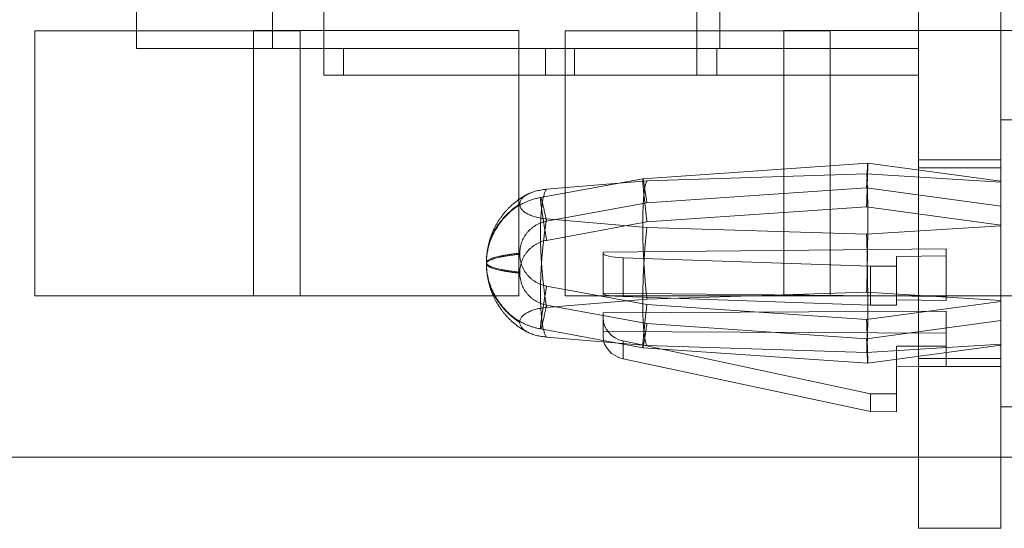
# Model space of a CAD drawing. Header units: inches. Extents: x 1 to 109, y 1 to 85.
# Tile 78 of 256: x 86.227 to 86.846, y 14.102 to 14.422. Entities that reach past the tile are written whole.
import ezdxf

# ---------------------------------------------------------------- set-up
doc = ezdxf.new("R2010")
doc.units = ezdxf.units.IN
doc.header["$MEASUREMENT"] = 0

msp = doc.modelspace()

# ---------------------------------------------------------------- linework, layer by layer
at = {"color": 7, "linetype": 'Continuous', "lineweight": 15, "ltscale": 5}
for p, q in [((86.79222, 18.89369), (86.79222, 14.10202)), ((86.84389, 18.89369), (86.84389, 14.10202)), ((86.30055, 14.90359), (86.30055, 14.40359)), ((86.38595, 14.90359), (86.38595, 14.40359)), ((86.41824, 14.88693), (86.41824, 14.40359)), ((86.65279, 14.88693), (86.65279, 14.38693)), ((86.79222, 14.38693), (86.79222, 14.88693)), ((86.66722, 14.42859), (86.66722, 14.40359)), ((86.79222, 14.42859), (86.79222, 14.40359)), ((86.23664, 14.41477), (86.23664, 14.24811)), ((86.40331, 14.41477), (86.23664, 14.41477)), ((86.37414, 14.41494), (86.54081, 14.41494)), ((86.37414, 14.24827), (86.37414, 14.41494)), ((86.40331, 14.24811), (86.40331, 14.41477)), ((86.54081, 14.41494), (86.54081, 14.24827)), ((86.56998, 14.41477), (86.56998, 14.24811)), ((86.73664, 14.41477), (86.56998, 14.41477)), ((86.70748, 14.41494), (86.87414, 14.41494)), ((86.70748, 14.24827), (86.70748, 14.41494)), ((86.73664, 14.24811), (86.73664, 14.41477)), ((86.30055, 14.40359), (86.41824, 14.40359)), ((86.38595, 14.40359), (86.30055, 14.40359)), ((86.38595, 14.40359), (86.57581, 14.40359)), ((86.41824, 14.38693), (86.41824, 14.40359)), ((86.41824, 14.40359), (86.43074, 14.40359)), ((86.43074, 14.40359), (86.43074, 14.38693)), ((86.43074, 14.40359), (86.66529, 14.40359)), ((86.55767, 14.40359), (86.55767, 14.38693)), ((86.79222, 14.40359), (86.55767, 14.40359)), ((86.57581, 14.40359), (86.55767, 14.40359)), ((86.57581, 14.40359), (86.57581, 14.38693)), ((86.66722, 14.40359), (86.66529, 14.40359)), ((86.66529, 14.40359), (86.66529, 14.38693)), ((86.66722, 14.40359), (86.79222, 14.40359)), ((86.79222, 14.40359), (86.79222, 14.38693)), ((86.41824, 14.38693), (86.65279, 14.38693)), ((86.41824, 14.38693), (86.43074, 14.38693)), ((86.43074, 14.38693), (86.66529, 14.38693)), ((86.55767, 14.38693), (86.79222, 14.38693)), ((86.57581, 14.38693), (86.55767, 14.38693)), ((86.57581, 14.38693), (86.79222, 14.38693)), ((86.66529, 14.38693), (86.65279, 14.38693)), ((86.87013, 14.35891), (86.84389, 14.35891)), ((86.87013, 14.35891), (86.84389, 14.35891)), ((86.84389, 14.35891), (86.84389, 14.17847)), ((86.84389, 14.17847), (86.84389, 14.35891)), ((86.76022, 14.33161), (86.61884, 14.32182)), ((86.84389, 14.3202), (86.76023, 14.33161)), ((86.84389, 14.33369), (86.79222, 14.33369)), ((86.79222, 14.33369), (86.79222, 14.20369)), ((86.84389, 14.20369), (86.84389, 14.33369)), ((86.75951, 14.32482), (86.62142, 14.32045)), ((86.84389, 14.31955), (86.75951, 14.32482)), ((86.84389, 14.32869), (86.79222, 14.32869)), ((86.79222, 14.32857), (86.79222, 14.20881)), ((86.84389, 14.20881), (86.84389, 14.32857)), ((86.61883, 14.32182), (86.55458, 14.31004)), ((86.62142, 14.32045), (86.55832, 14.31515)), ((86.84389, 14.31955), (86.84389, 14.29211)), ((86.62142, 14.30659), (86.75951, 14.31615)), ((86.84389, 14.30464), (86.75951, 14.31615)), ((86.54149, 14.30598), (86.54149, 14.30568)), ((86.55832, 14.29502), (86.62142, 14.30659)), ((86.62142, 14.29463), (86.75951, 14.30418)), ((86.75951, 14.30418), (86.84389, 14.29268)), ((86.84389, 14.2447), (86.84389, 14.30464)), ((86.55832, 14.29651), (86.62142, 14.29121)), ((86.55832, 14.28305), (86.62142, 14.29463)), ((86.62142, 14.29121), (86.75951, 14.28684)), ((86.84389, 14.29211), (86.75951, 14.28684)), ((86.84389, 14.29268), (86.84389, 14.23274)), ((86.54149, 14.27434), (86.54149, 14.275)), ((86.80944, 14.27775), (86.59389, 14.27557)), ((86.59389, 14.27557), (86.59389, 14.27492)), ((86.59389, 14.27557), (86.59389, 14.24984)), ((86.59389, 14.27492), (86.59389, 14.24948)), ((86.80944, 14.2733), (86.80944, 14.27775)), ((86.80944, 14.24767), (86.80944, 14.27775)), ((86.52047, 14.26902), (86.52047, 14.26836)), ((86.52047, 14.26884), (86.52047, 14.26854)), ((86.60646, 14.24774), (86.60646, 14.27209)), ((86.60646, 14.27209), (86.76187, 14.26673)), ((86.77827, 14.27299), (86.80944, 14.2733)), ((86.77827, 14.24555), (86.77827, 14.27299)), ((86.77827, 14.2669), (86.77827, 14.27299)), ((86.80944, 14.24523), (86.80944, 14.2733)), ((86.54149, 14.26304), (86.54149, 14.26238)), ((86.76187, 14.26673), (86.77827, 14.2669)), ((86.76187, 14.26673), (86.76187, 14.24238)), ((86.77827, 14.2669), (86.77827, 14.24222)), ((86.62142, 14.24275), (86.55832, 14.25433)), ((86.75951, 14.25054), (86.62142, 14.24616)), ((86.84389, 14.24527), (86.75951, 14.25054)), ((86.23664, 14.24811), (86.40331, 14.24811)), ((86.54081, 14.24827), (86.37414, 14.24827)), ((86.62142, 14.24616), (86.55832, 14.24086)), ((86.56998, 14.24811), (86.73664, 14.24811)), ((86.59389, 14.24948), (86.59389, 14.24984)), ((86.59389, 14.24984), (86.80944, 14.24767)), ((86.76187, 14.24238), (86.60646, 14.24774)), ((86.87414, 14.24827), (86.70748, 14.24827)), ((86.84389, 14.2447), (86.75951, 14.23319)), ((86.77827, 14.24555), (86.77827, 14.24222)), ((86.80944, 14.24523), (86.77827, 14.24555)), ((86.80944, 14.24767), (86.80944, 14.24523)), ((86.84389, 14.21782), (86.84389, 14.24527)), ((86.62142, 14.23079), (86.55832, 14.24236)), ((86.59389, 14.23744), (86.80944, 14.23843)), ((86.75951, 14.23319), (86.62142, 14.24275)), ((86.77827, 14.24222), (86.76187, 14.24238)), ((86.80944, 14.23843), (86.80944, 14.21662)), ((86.80944, 14.23843), (86.80944, 14.22466)), ((86.54149, 14.2314), (86.54149, 14.2317)), ((86.59389, 14.22565), (86.59389, 14.23744)), ((86.59389, 14.23425), (86.59389, 14.23744)), ((86.59389, 14.2226), (86.59389, 14.23425)), ((86.84389, 14.23274), (86.75951, 14.22123)), ((86.55458, 14.22734), (86.61883, 14.21556)), ((86.80944, 14.22466), (86.59389, 14.22565)), ((86.59389, 14.22565), (86.59389, 14.2226)), ((86.75951, 14.22123), (86.62142, 14.23079)), ((86.55832, 14.22223), (86.62142, 14.21693)), ((86.60646, 14.21978), (86.60646, 14.20863)), ((86.76187, 14.18653), (86.60646, 14.21978)), ((86.80944, 14.20377), (86.80944, 14.22466)), ((86.61883, 14.21556), (86.76023, 14.20577)), ((86.62142, 14.21693), (86.75951, 14.21255)), ((86.75951, 14.21255), (86.84389, 14.21782)), ((86.76023, 14.20577), (86.84389, 14.21718)), ((86.80944, 14.21662), (86.77827, 14.21648)), ((86.77827, 14.21648), (86.77827, 14.1866)), ((86.77827, 14.21648), (86.77827, 14.20391)), ((86.80944, 14.21662), (86.80944, 14.20377)), ((86.60646, 14.20863), (86.76187, 14.17538)), ((86.79222, 14.20869), (86.84389, 14.20869)), ((86.77827, 14.1753), (86.77827, 14.20391)), ((86.77827, 14.20391), (86.80944, 14.20377)), ((86.79222, 14.20369), (86.84389, 14.20369)), ((86.77827, 14.1866), (86.76187, 14.18653)), ((86.76187, 14.17538), (86.76187, 14.18653)), ((86.77827, 14.1753), (86.77827, 14.1866)), ((86.84389, 14.17847), (86.87013, 14.17847)), ((86.84389, 14.17847), (86.87013, 14.17847)), ((86.76187, 14.17538), (86.77827, 14.1753)), ((96.04011, 14.14677), (84.89164, 14.14677)), ((86.79222, 14.10202), (86.84389, 14.10202))]:
    msp.add_line(p, q, dxfattribs=at)
at = {"color": 7, "linetype": 'Continuous', "lineweight": 15, "ltscale": 25}
for centre, major_axis, ratio, start_param, end_param in [((86.61029, 14.27509), (0.0164, 0.00017), 0.185569, 3.139654, 4.474831), ((86.61029, 14.24932), (0.0164, -0.00017), 0.101549, 3.142628, 4.477805), ((86.61029, 14.23433), (0.0164, 0.00044), 0.910538, 3.116975, 4.452152), ((86.61029, 14.22253), (0.0164, -0.00032), 0.872094, 3.158419, 4.493596)]:
    msp.add_ellipse(centre, major_axis=major_axis, ratio=ratio, start_param=start_param, end_param=end_param, dxfattribs=at)
at = {"color": 7, "linetype": 'Continuous', "lineweight": 15, "ltscale": 5}
for points, knots in [([(86.75951, 14.31615), (86.75954, 14.31679), (86.75959, 14.31807), (86.75967, 14.31981), (86.75974, 14.32141), (86.7598, 14.32282), (86.75985, 14.3241), (86.7599, 14.32525), (86.75994, 14.32652), (86.75999, 14.32784), (86.76004, 14.32907), (86.7601, 14.33004), (86.76015, 14.33076), (86.7602, 14.33128), (86.76022, 14.33158), (86.76023, 14.33164), (86.76022, 14.33145), (86.76022, 14.33106), (86.76023, 14.33043), (86.76023, 14.32956), (86.76022, 14.32842), (86.76019, 14.32708), (86.76015, 14.32562), (86.76009, 14.32417), (86.76005, 14.32282), (86.76002, 14.32157), (86.75999, 14.32025), (86.75995, 14.31885), (86.75992, 14.31737), (86.75988, 14.31582), (86.75984, 14.3142), (86.75979, 14.31244), (86.75973, 14.31054), (86.75966, 14.30849), (86.75958, 14.30638), (86.75953, 14.30491), (86.75951, 14.30418)], [0, 0, 0, 0, 0.0281547, 0.0563095, 0.0823013, 0.1082931, 0.132094, 0.1558949, 0.1789479, 0.2170723, 0.2551963, 0.2900966, 0.3249972, 0.3578693, 0.39606, 0.4342507, 0.4692073, 0.5041635, 0.5370908, 0.5753694, 0.6136482, 0.6486856, 0.683723, 0.7167241, 0.7389188, 0.76123, 0.7835414, 0.806072, 0.8286026, 0.8513554, 0.8741083, 0.8969822, 0.9226719, 0.9483616, 0.9741809, 1, 1, 1, 1]), ([(86.75951, 14.32482), (86.75954, 14.32467), (86.75959, 14.32435), (86.75967, 14.32371), (86.75974, 14.32298), (86.7598, 14.32216), (86.75985, 14.32127), (86.7599, 14.3203), (86.75994, 14.31904), (86.75999, 14.31743), (86.76004, 14.31539), (86.7601, 14.31323), (86.76015, 14.31096), (86.7602, 14.3085), (86.76022, 14.30581), (86.76023, 14.30291), (86.76022, 14.29998), (86.76022, 14.297), (86.76023, 14.29389), (86.76023, 14.2906), (86.76022, 14.28714), (86.76019, 14.28376), (86.76015, 14.28041), (86.76009, 14.27751), (86.76005, 14.27497), (86.76002, 14.27281), (86.75999, 14.27064), (86.75995, 14.26847), (86.75992, 14.26629), (86.75988, 14.26412), (86.75984, 14.26197), (86.75979, 14.25973), (86.75973, 14.25744), (86.75966, 14.2551), (86.75958, 14.25279), (86.75953, 14.25129), (86.75951, 14.25054)], [0, 0, 0, 0, 0.028115, 0.055192, 0.08227, 0.10717, 0.13207, 0.155509, 0.178948, 0.216974, 0.253497, 0.290021, 0.323945, 0.357869, 0.395963, 0.432547, 0.469132, 0.503111, 0.537091, 0.575271, 0.611941, 0.64861, 0.682667, 0.716724, 0.738967, 0.76121, 0.783631, 0.806052, 0.828693, 0.851335, 0.874158, 0.896982, 0.922642, 0.948396, 0.97415, 1, 1, 1, 1]), ([(86.62142, 14.29463), (86.62133, 14.29542), (86.62114, 14.297), (86.62087, 14.29921), (86.62064, 14.30131), (86.62044, 14.30321), (86.62025, 14.305), (86.62008, 14.30664), (86.61989, 14.30853), (86.61966, 14.31061), (86.61943, 14.31273), (86.61926, 14.3146), (86.61911, 14.31619), (86.61898, 14.31764), (86.61888, 14.31892), (86.61881, 14.31999), (86.61877, 14.32081), (86.61876, 14.32137), (86.61878, 14.32173), (86.61883, 14.32187), (86.61891, 14.32175), (86.61902, 14.3214), (86.61915, 14.32085), (86.61928, 14.32019), (86.61941, 14.3195), (86.61953, 14.31881), (86.61966, 14.31803), (86.6198, 14.31717), (86.61994, 14.31621), (86.6201, 14.31517), (86.62028, 14.31404), (86.62047, 14.31279), (86.62069, 14.31141), (86.62092, 14.3099), (86.62117, 14.3083), (86.62134, 14.30716), (86.62142, 14.30659)], [0, 0, 0, 0, 0.028139, 0.056278, 0.082257, 0.108236, 0.132025, 0.155813, 0.178854, 0.216955, 0.255055, 0.289935, 0.324815, 0.357666, 0.395911, 0.434156, 0.469159, 0.504161, 0.537131, 0.575573, 0.614015, 0.649199, 0.684383, 0.717521, 0.739859, 0.762316, 0.784773, 0.807453, 0.830134, 0.853041, 0.875947, 0.898978, 0.924172, 0.949366, 0.974683, 1, 1, 1, 1]), ([(86.62142, 14.24616), (86.62133, 14.24698), (86.62114, 14.24857), (86.62088, 14.25103), (86.62065, 14.25343), (86.62044, 14.2558), (86.62025, 14.25809), (86.62008, 14.26036), (86.6199, 14.26306), (86.61967, 14.26621), (86.61944, 14.26979), (86.61926, 14.27323), (86.61911, 14.27658), (86.61898, 14.27995), (86.61888, 14.28336), (86.61881, 14.28678), (86.61877, 14.29), (86.61876, 14.29306), (86.61878, 14.29606), (86.61883, 14.29902), (86.61891, 14.30191), (86.61902, 14.30455), (86.61914, 14.30697), (86.61928, 14.30892), (86.61941, 14.31052), (86.61953, 14.31181), (86.61966, 14.31302), (86.6198, 14.31416), (86.61994, 14.31523), (86.6201, 14.31622), (86.62028, 14.31712), (86.62047, 14.31797), (86.62069, 14.31874), (86.62092, 14.31943), (86.62117, 14.32001), (86.62134, 14.3203), (86.62142, 14.32045)], [0, 0, 0, 0, 0.028099, 0.055162, 0.082226, 0.107113, 0.132001, 0.155428, 0.178854, 0.216857, 0.253358, 0.28986, 0.323763, 0.357666, 0.395815, 0.432449, 0.469083, 0.503107, 0.537131, 0.575475, 0.6123, 0.649124, 0.683323, 0.717521, 0.739908, 0.762296, 0.784864, 0.807433, 0.830226, 0.853019, 0.875999, 0.898978, 0.924143, 0.949399, 0.974654, 1, 1, 1, 1]), ([(86.84389, 14.30464), (86.84389, 14.30515), (86.84389, 14.30616), (86.84389, 14.3076), (86.84389, 14.30898), (86.84389, 14.31029), (86.84389, 14.31154), (86.84389, 14.31272), (86.84389, 14.31382), (86.84389, 14.31507), (86.84389, 14.31639), (86.84389, 14.31764), (86.84389, 14.31862), (86.84389, 14.31934), (86.84389, 14.31986), (86.84389, 14.32017), (86.84389, 14.32023), (86.84389, 14.32004), (86.84389, 14.31965), (86.84389, 14.31908), (86.84389, 14.3184), (86.84389, 14.31763), (86.84389, 14.31675), (86.84389, 14.31581), (86.84389, 14.31479), (86.84389, 14.31372), (86.84389, 14.31234), (86.84389, 14.31055), (86.84389, 14.30835), (86.84389, 14.30602), (86.84389, 14.30365), (86.84389, 14.30135), (86.84389, 14.29917), (86.84389, 14.29708), (86.84389, 14.29492), (86.84389, 14.29342), (86.84389, 14.29268)], [0, 0, 0, 0, 0.022048, 0.0442095, 0.066371, 0.0887471, 0.1111233, 0.1337175, 0.1563116, 0.1790248, 0.2171668, 0.2553088, 0.2902245, 0.3251402, 0.3580284, 0.3961704, 0.4343124, 0.4692281, 0.5041438, 0.5370319, 0.5651984, 0.5933648, 0.6193667, 0.6453686, 0.669179, 0.6929895, 0.7160523, 0.7541943, 0.7923363, 0.827252, 0.8621678, 0.8950559, 0.9212237, 0.9473916, 0.9736958, 1, 1, 1, 1]), ([(86.84389, 14.24527), (86.84389, 14.24591), (86.84389, 14.24719), (86.84389, 14.24917), (86.84389, 14.25118), (86.84389, 14.25323), (86.84389, 14.25532), (86.84389, 14.25745), (86.84389, 14.2596), (86.84389, 14.26227), (86.84389, 14.2654), (86.84389, 14.269), (86.84389, 14.27246), (86.84389, 14.27582), (86.84389, 14.2792), (86.84389, 14.28261), (86.84389, 14.28604), (86.84389, 14.28926), (86.84389, 14.29232), (86.84389, 14.29503), (86.84389, 14.29747), (86.84389, 14.29964), (86.84389, 14.30164), (86.84389, 14.30352), (86.84389, 14.30523), (86.84389, 14.30683), (86.84389, 14.30863), (86.84389, 14.31057), (86.84389, 14.31256), (86.84389, 14.31428), (86.84389, 14.31576), (86.84389, 14.31691), (86.84389, 14.31782), (86.84389, 14.31852), (86.84389, 14.31912), (86.84389, 14.31941), (86.84389, 14.31955)], [0, 0, 0, 0, 0.022095, 0.04419, 0.066459, 0.088727, 0.111212, 0.133697, 0.156361, 0.179025, 0.217068, 0.253608, 0.290149, 0.324089, 0.358028, 0.396072, 0.432612, 0.469152, 0.503092, 0.537032, 0.565159, 0.592247, 0.619335, 0.644245, 0.669155, 0.692604, 0.716052, 0.754096, 0.790636, 0.827176, 0.861116, 0.895056, 0.921192, 0.947428, 0.973663, 1, 1, 1, 1]), ([(86.54724, 14.31244), (86.54697, 14.31232), (86.54651, 14.31209), (86.54592, 14.3118), (86.54549, 14.31157), (86.54516, 14.31139), (86.54484, 14.31122), (86.54448, 14.31102), (86.54406, 14.31078), (86.54357, 14.31049), (86.54306, 14.31018), (86.54261, 14.3099), (86.54221, 14.30964), (86.54184, 14.30941), (86.54145, 14.30914), (86.541, 14.30883), (86.54044, 14.30844), (86.53985, 14.30801), (86.53919, 14.30751), (86.53849, 14.30696), (86.53775, 14.30635), (86.53707, 14.30577), (86.5365, 14.30526), (86.53597, 14.30478), (86.53543, 14.30427), (86.53489, 14.30374), (86.53435, 14.3032), (86.53379, 14.30262), (86.53324, 14.30202), (86.5327, 14.30143), (86.53225, 14.30091), (86.53186, 14.30045), (86.53149, 14.3), (86.53104, 14.29944), (86.53056, 14.29882), (86.53009, 14.2982), (86.52967, 14.29763), (86.52924, 14.29702), (86.52878, 14.29635), (86.52835, 14.29569), (86.52793, 14.29503), (86.52748, 14.29429), (86.52697, 14.29343), (86.52647, 14.29253), (86.526, 14.29164), (86.52553, 14.2907), (86.52503, 14.28966), (86.52456, 14.2886), (86.52414, 14.28759), (86.52376, 14.28664), (86.52341, 14.28569), (86.5231, 14.28479), (86.52284, 14.284), (86.52263, 14.28332), (86.52242, 14.28263), (86.5222, 14.28183), (86.52197, 14.28096), (86.52176, 14.28011), (86.52159, 14.27932), (86.52143, 14.27857), (86.52129, 14.27781), (86.52111, 14.2768), (86.52092, 14.27559), (86.52079, 14.27448), (86.52071, 14.27369), (86.52065, 14.27311), (86.52059, 14.27234), (86.52053, 14.27136), (86.52048, 14.27017), (86.52047, 14.26931), (86.52047, 14.26884)], [0, 0, 0, 0, 0.016618, 0.028952, 0.036973, 0.04356, 0.050316, 0.057437, 0.066497, 0.077698, 0.089146, 0.099803, 0.107643, 0.115603, 0.124224, 0.134233, 0.146004, 0.16285, 0.174953, 0.192052, 0.212317, 0.228528, 0.242114, 0.254948, 0.268381, 0.283189, 0.297186, 0.310872, 0.327773, 0.342843, 0.355646, 0.365753, 0.3762, 0.388412, 0.405539, 0.419922, 0.431472, 0.44495, 0.461436, 0.476726, 0.488814, 0.504582, 0.524913, 0.544275, 0.561287, 0.580814, 0.60269, 0.625309, 0.645061, 0.663496, 0.682093, 0.700973, 0.716414, 0.728201, 0.740627, 0.756438, 0.774147, 0.790411, 0.805103, 0.818832, 0.833078, 0.847884, 0.875693, 0.901067, 0.909506, 0.919807, 0.934003, 0.952101, 0.974102, 1, 1, 1, 1]), ([(86.54149, 14.30598), (86.54151, 14.30624), (86.54154, 14.30676), (86.54176, 14.30753), (86.54212, 14.30831), (86.54263, 14.30906), (86.54327, 14.30979), (86.54404, 14.31049), (86.54494, 14.31117), (86.54597, 14.31181), (86.54711, 14.3124), (86.54835, 14.31294), (86.5497, 14.31344), (86.55118, 14.31391), (86.5528, 14.31432), (86.55455, 14.31467), (86.55639, 14.31496), (86.55767, 14.31508), (86.55832, 14.31515)], [0, 0, 0, 0, 0.059709, 0.119833, 0.181264, 0.243147, 0.303337, 0.363527, 0.424411, 0.486294, 0.546429, 0.606564, 0.667558, 0.729441, 0.795597, 0.862318, 0.930845, 1, 1, 1, 1]), ([(86.55832, 14.31515), (86.55817, 14.31496), (86.55788, 14.31459), (86.55746, 14.31381), (86.55707, 14.31287), (86.5567, 14.31176), (86.55636, 14.31049), (86.55604, 14.30906), (86.55575, 14.30747), (86.55549, 14.30575), (86.55526, 14.30388), (86.55505, 14.30187), (86.55488, 14.29974), (86.55474, 14.29749), (86.55462, 14.29512), (86.55454, 14.29265), (86.55449, 14.29009), (86.55448, 14.28743), (86.55449, 14.28469), (86.55454, 14.28189), (86.55462, 14.27902), (86.55473, 14.2761), (86.55488, 14.27314), (86.55505, 14.27015), (86.55525, 14.26714), (86.55549, 14.26412), (86.55575, 14.26111), (86.55604, 14.25811), (86.55636, 14.25512), (86.5567, 14.25217), (86.55707, 14.24926), (86.55746, 14.2464), (86.55787, 14.24359), (86.55817, 14.24177), (86.55832, 14.24086)], [0, 0, 0, 0, 0.031392, 0.062578, 0.093671, 0.12478, 0.156024, 0.187375, 0.218714, 0.249921, 0.28104, 0.312195, 0.34338, 0.374588, 0.405813, 0.437046, 0.46828, 0.499513, 0.530754, 0.562016, 0.593293, 0.624582, 0.655874, 0.687163, 0.718444, 0.749714, 0.78096, 0.812178, 0.843388, 0.874608, 0.905858, 0.937158, 0.96853, 1, 1, 1, 1]), ([(86.54149, 14.2317), (86.54059, 14.23232), (86.53878, 14.23355), (86.53625, 14.2356), (86.53387, 14.23777), (86.53167, 14.24009), (86.52965, 14.2425), (86.52783, 14.24502), (86.5262, 14.24762), (86.52477, 14.25031), (86.52352, 14.2531), (86.52248, 14.25598), (86.52164, 14.25893), (86.52102, 14.26193), (86.52062, 14.26495), (86.52044, 14.26798), (86.52049, 14.27102), (86.52076, 14.27405), (86.52126, 14.27706), (86.52198, 14.28003), (86.5229, 14.28295), (86.52404, 14.28581), (86.52539, 14.28859), (86.52694, 14.29129), (86.52876, 14.29399), (86.53084, 14.29665), (86.5332, 14.29925), (86.53576, 14.30167), (86.53851, 14.30394), (86.5405, 14.3053), (86.54149, 14.30598)], [0, 0, 0, 0, 0.035363, 0.070607, 0.105767, 0.140873, 0.175955, 0.210411, 0.244894, 0.279411, 0.313942, 0.349186, 0.384433, 0.419673, 0.454897, 0.490097, 0.525278, 0.56046, 0.595641, 0.630811, 0.665959, 0.701074, 0.736148, 0.771236, 0.806509, 0.845354, 0.884032, 0.922555, 0.96114, 1, 1, 1, 1]), ([(86.54149, 14.2314), (86.54059, 14.23201), (86.53878, 14.23325), (86.53625, 14.2353), (86.53387, 14.23747), (86.53167, 14.23978), (86.52965, 14.2422), (86.52783, 14.24472), (86.5262, 14.24732), (86.52477, 14.25001), (86.52352, 14.2528), (86.52248, 14.25568), (86.52164, 14.25863), (86.52102, 14.26162), (86.52062, 14.26464), (86.52044, 14.26768), (86.52049, 14.27072), (86.52076, 14.27375), (86.52126, 14.27675), (86.52198, 14.27972), (86.5229, 14.28265), (86.52404, 14.2855), (86.52539, 14.28829), (86.52694, 14.29099), (86.52876, 14.29368), (86.53084, 14.29635), (86.5332, 14.29894), (86.53576, 14.30137), (86.53851, 14.30364), (86.5405, 14.305), (86.54149, 14.30568)], [0, 0, 0, 0, 0.035363, 0.070607, 0.105767, 0.140873, 0.175955, 0.210411, 0.244894, 0.279411, 0.313942, 0.349186, 0.384433, 0.419673, 0.454897, 0.490097, 0.525278, 0.56046, 0.595641, 0.630811, 0.665959, 0.701074, 0.736148, 0.771236, 0.806509, 0.845354, 0.884032, 0.922555, 0.96114, 1, 1, 1, 1]), ([(86.55458, 14.31004), (86.55369, 14.30985), (86.55196, 14.3095), (86.54948, 14.30878), (86.54721, 14.30797), (86.54515, 14.30712), (86.5434, 14.30628), (86.54192, 14.3055), (86.5407, 14.30479), (86.53966, 14.30415), (86.53878, 14.30358), (86.5381, 14.3031), (86.53752, 14.30269), (86.53693, 14.30225), (86.5362, 14.30168), (86.53538, 14.30101), (86.53449, 14.30025), (86.53358, 14.29941), (86.53235, 14.29822), (86.53093, 14.29671), (86.52946, 14.29494), (86.52826, 14.29334), (86.52729, 14.29192), (86.52651, 14.29068), (86.52584, 14.28952), (86.52521, 14.28836), (86.52459, 14.28714), (86.52398, 14.28581), (86.52337, 14.28436), (86.52273, 14.28262), (86.52208, 14.28061), (86.5215, 14.27835), (86.52105, 14.27609), (86.52072, 14.27381), (86.52051, 14.27146), (86.52048, 14.26985), (86.52047, 14.26902)], [0, 0, 0, 0, 0.0478721, 0.092669, 0.1342572, 0.1725677, 0.2076063, 0.2343753, 0.259051, 0.2817061, 0.3006947, 0.3153806, 0.3258003, 0.3376004, 0.3535226, 0.3736233, 0.3923674, 0.4137214, 0.4376884, 0.4807474, 0.5202818, 0.5562248, 0.5839956, 0.6091213, 0.6316025, 0.6534424, 0.6770184, 0.7023045, 0.7292631, 0.7578486, 0.7980778, 0.8382982, 0.87797, 0.917047, 0.9571637, 1, 1, 1, 1]), ([(86.54149, 14.30568), (86.54151, 14.30542), (86.54154, 14.30491), (86.54176, 14.30413), (86.54212, 14.30335), (86.54262, 14.3026), (86.54327, 14.30187), (86.54404, 14.30117), (86.54494, 14.30049), (86.54597, 14.29986), (86.54711, 14.29926), (86.54835, 14.29872), (86.5497, 14.29822), (86.55118, 14.29775), (86.5528, 14.29734), (86.55455, 14.29699), (86.55639, 14.2967), (86.55767, 14.29658), (86.55832, 14.29651)], [0, 0, 0, 0, 0.059709, 0.119833, 0.181264, 0.243147, 0.302856, 0.363634, 0.424411, 0.486294, 0.546003, 0.606781, 0.667558, 0.729441, 0.795597, 0.862318, 0.930845, 1, 1, 1, 1]), ([(86.55832, 14.29502), (86.55817, 14.29571), (86.55788, 14.2971), (86.55746, 14.29902), (86.55707, 14.3008), (86.5567, 14.30244), (86.55636, 14.30393), (86.55604, 14.30527), (86.55575, 14.30646), (86.55549, 14.30748), (86.55526, 14.30833), (86.55505, 14.30901), (86.55488, 14.30952), (86.55474, 14.30987), (86.55462, 14.31004), (86.55454, 14.31004), (86.55449, 14.30987), (86.55448, 14.30953), (86.55449, 14.30901), (86.55454, 14.30832), (86.55462, 14.30746), (86.55473, 14.30644), (86.55488, 14.30526), (86.55505, 14.30392), (86.55525, 14.30243), (86.55549, 14.30079), (86.55575, 14.29901), (86.55604, 14.29709), (86.55636, 14.29504), (86.5567, 14.29287), (86.55707, 14.29058), (86.55746, 14.28818), (86.55787, 14.28567), (86.55817, 14.28393), (86.55832, 14.28305)], [0, 0, 0, 0, 0.031392, 0.062578, 0.093671, 0.12478, 0.156024, 0.187375, 0.218714, 0.249921, 0.28104, 0.312195, 0.34338, 0.374588, 0.405813, 0.437046, 0.46828, 0.499513, 0.530754, 0.562016, 0.593293, 0.624582, 0.655874, 0.687163, 0.718444, 0.749714, 0.78096, 0.812178, 0.843388, 0.874608, 0.905858, 0.937158, 0.96853, 1, 1, 1, 1]), ([(86.54149, 14.275), (86.54151, 14.27556), (86.54154, 14.27669), (86.54176, 14.27839), (86.54212, 14.28008), (86.54262, 14.28173), (86.54327, 14.28332), (86.54404, 14.28485), (86.54494, 14.28633), (86.54597, 14.28772), (86.54711, 14.28901), (86.54835, 14.2902), (86.5497, 14.2913), (86.55118, 14.29231), (86.5528, 14.29321), (86.55455, 14.29398), (86.55639, 14.29461), (86.55767, 14.29488), (86.55832, 14.29502)], [0, 0, 0, 0, 0.059709, 0.119833, 0.181264, 0.243147, 0.302856, 0.363634, 0.424411, 0.486294, 0.546003, 0.606781, 0.667558, 0.729441, 0.795597, 0.862318, 0.930845, 1, 1, 1, 1]), ([(86.55832, 14.29651), (86.55817, 14.29561), (86.55788, 14.2938), (86.55746, 14.291), (86.55707, 14.28816), (86.5567, 14.28525), (86.55636, 14.2823), (86.55604, 14.27931), (86.55575, 14.27631), (86.55549, 14.27329), (86.55526, 14.27028), (86.55505, 14.26729), (86.55488, 14.26431), (86.55474, 14.26136), (86.55462, 14.25844), (86.55454, 14.25557), (86.55449, 14.25277), (86.55448, 14.25003), (86.55449, 14.24737), (86.55454, 14.2448), (86.55462, 14.24232), (86.55473, 14.23995), (86.55488, 14.23769), (86.55505, 14.23555), (86.55525, 14.23353), (86.55549, 14.23165), (86.55575, 14.22992), (86.55604, 14.22834), (86.55636, 14.22691), (86.5567, 14.22563), (86.55707, 14.22452), (86.55746, 14.22358), (86.55787, 14.22279), (86.55817, 14.22242), (86.55832, 14.22223)], [0, 0, 0, 0, 0.031392, 0.062578, 0.093671, 0.12478, 0.156024, 0.187375, 0.218714, 0.249921, 0.28104, 0.312195, 0.34338, 0.374588, 0.405813, 0.437046, 0.46828, 0.499513, 0.530754, 0.562016, 0.593293, 0.624582, 0.655874, 0.687163, 0.718444, 0.749714, 0.78096, 0.812178, 0.843388, 0.874608, 0.905858, 0.937158, 0.96853, 1, 1, 1, 1]), ([(86.62142, 14.21693), (86.62133, 14.21709), (86.62114, 14.21741), (86.62088, 14.21806), (86.62065, 14.2188), (86.62044, 14.21964), (86.62025, 14.22054), (86.62008, 14.22152), (86.6199, 14.22278), (86.61967, 14.2244), (86.61944, 14.22645), (86.61926, 14.22861), (86.61911, 14.23089), (86.61898, 14.23335), (86.61888, 14.23604), (86.61881, 14.23895), (86.61877, 14.24188), (86.61876, 14.24486), (86.61878, 14.24798), (86.61883, 14.25127), (86.61891, 14.25473), (86.61902, 14.25813), (86.61914, 14.26148), (86.61928, 14.2644), (86.61941, 14.26694), (86.61953, 14.26911), (86.61966, 14.27129), (86.6198, 14.27347), (86.61994, 14.27565), (86.6201, 14.27783), (86.62028, 14.27999), (86.62047, 14.28221), (86.62069, 14.28447), (86.62092, 14.28676), (86.62117, 14.28902), (86.62134, 14.29048), (86.62142, 14.29121)], [0, 0, 0, 0, 0.028099, 0.055162, 0.082226, 0.107113, 0.132001, 0.155428, 0.178854, 0.216857, 0.253358, 0.28986, 0.323763, 0.357666, 0.395815, 0.432449, 0.469083, 0.503107, 0.537131, 0.575475, 0.6123, 0.649124, 0.683323, 0.717521, 0.739908, 0.762296, 0.784864, 0.807433, 0.830226, 0.853019, 0.875999, 0.898978, 0.924143, 0.949399, 0.974654, 1, 1, 1, 1]), ([(86.84389, 14.29211), (86.84389, 14.29147), (86.84389, 14.29018), (86.84389, 14.28821), (86.84389, 14.2862), (86.84389, 14.28414), (86.84389, 14.28205), (86.84389, 14.27993), (86.84389, 14.27778), (86.84389, 14.27511), (86.84389, 14.27198), (86.84389, 14.26838), (86.84389, 14.26492), (86.84389, 14.26156), (86.84389, 14.25818), (86.84389, 14.25476), (86.84389, 14.25133), (86.84389, 14.24811), (86.84389, 14.24506), (86.84389, 14.24235), (86.84389, 14.23991), (86.84389, 14.23774), (86.84389, 14.23573), (86.84389, 14.23386), (86.84389, 14.23215), (86.84389, 14.23055), (86.84389, 14.22875), (86.84389, 14.22681), (86.84389, 14.22481), (86.84389, 14.2231), (86.84389, 14.22162), (86.84389, 14.22047), (86.84389, 14.21956), (86.84389, 14.21886), (86.84389, 14.21826), (86.84389, 14.21797), (86.84389, 14.21782)], [0, 0, 0, 0, 0.022095, 0.04419, 0.066459, 0.088727, 0.111212, 0.133697, 0.156361, 0.179025, 0.217068, 0.253608, 0.290149, 0.324089, 0.358028, 0.396072, 0.432612, 0.469152, 0.503092, 0.537032, 0.565159, 0.592247, 0.619335, 0.644245, 0.669155, 0.692604, 0.716052, 0.754096, 0.790636, 0.827176, 0.861116, 0.895056, 0.921192, 0.947428, 0.973663, 1, 1, 1, 1]), ([(86.55832, 14.28305), (86.55776, 14.28294), (86.55664, 14.2827), (86.555, 14.28218), (86.55339, 14.28152), (86.55184, 14.28073), (86.55037, 14.27981), (86.54899, 14.27878), (86.54769, 14.27763), (86.5465, 14.27638), (86.54542, 14.27503), (86.54446, 14.27361), (86.54362, 14.2721), (86.54289, 14.27047), (86.54229, 14.26874), (86.54184, 14.26689), (86.54155, 14.26498), (86.54151, 14.26369), (86.54149, 14.26304)], [0, 0, 0, 0, 0.059916, 0.119833, 0.181264, 0.243147, 0.303072, 0.363417, 0.424411, 0.486294, 0.54622, 0.606889, 0.667558, 0.729441, 0.795597, 0.862318, 0.930845, 1, 1, 1, 1]), ([(86.75951, 14.28684), (86.75954, 14.28602), (86.75959, 14.28442), (86.75967, 14.28196), (86.75974, 14.27955), (86.7598, 14.27717), (86.75985, 14.27487), (86.7599, 14.27259), (86.75994, 14.26988), (86.75999, 14.26673), (86.76004, 14.26314), (86.7601, 14.25968), (86.76015, 14.25633), (86.7602, 14.25295), (86.76022, 14.24954), (86.76023, 14.24611), (86.76022, 14.24289), (86.76022, 14.23983), (86.76023, 14.23684), (86.76023, 14.23388), (86.76022, 14.231), (86.76019, 14.22838), (86.76015, 14.22597), (86.76009, 14.22403), (86.76005, 14.22245), (86.76002, 14.22117), (86.75999, 14.21997), (86.75995, 14.21883), (86.75992, 14.21777), (86.75988, 14.21679), (86.75984, 14.21589), (86.75979, 14.21505), (86.75973, 14.21427), (86.75966, 14.21357), (86.75958, 14.21299), (86.75953, 14.2127), (86.75951, 14.21255)], [0, 0, 0, 0, 0.0281146, 0.0551923, 0.0822702, 0.1071702, 0.1320702, 0.1555091, 0.178948, 0.2169737, 0.2534974, 0.2900212, 0.3239452, 0.3578693, 0.3959626, 0.4325472, 0.4691317, 0.5031112, 0.5370908, 0.5752711, 0.6119407, 0.6486104, 0.6826674, 0.7167242, 0.7389672, 0.7612102, 0.7836309, 0.8060517, 0.8286932, 0.8513347, 0.8741584, 0.8969822, 0.9226418, 0.9483959, 0.9741499, 1, 1, 1, 1]), ([(86.54149, 14.26304), (86.54059, 14.26314), (86.53878, 14.26333), (86.53625, 14.26366), (86.53387, 14.26401), (86.53167, 14.26439), (86.52965, 14.26478), (86.52783, 14.26518), (86.5262, 14.2656), (86.52477, 14.26603), (86.52352, 14.26648), (86.52248, 14.26695), (86.52164, 14.26742), (86.52102, 14.2679), (86.52062, 14.26839), (86.52044, 14.26888), (86.52049, 14.26937), (86.52076, 14.26986), (86.52126, 14.27034), (86.52198, 14.27082), (86.5229, 14.27129), (86.52404, 14.27175), (86.52539, 14.2722), (86.52694, 14.27263), (86.52876, 14.27307), (86.53084, 14.2735), (86.5332, 14.27392), (86.53576, 14.27431), (86.53851, 14.27467), (86.5405, 14.27489), (86.54149, 14.275)], [0, 0, 0, 0, 0.0353628, 0.0706069, 0.1057668, 0.1408733, 0.1759545, 0.2104108, 0.2448939, 0.2794112, 0.3139416, 0.3491863, 0.3844334, 0.4196735, 0.454897, 0.4900969, 0.5252776, 0.5604603, 0.5956411, 0.6308111, 0.6659591, 0.7010742, 0.7361479, 0.7712357, 0.8065091, 0.8453543, 0.8840318, 0.9225546, 0.9611404, 1, 1, 1, 1]), ([(86.54149, 14.26238), (86.54059, 14.26248), (86.53878, 14.26267), (86.53625, 14.263), (86.53387, 14.26336), (86.53167, 14.26373), (86.52965, 14.26412), (86.52783, 14.26452), (86.5262, 14.26494), (86.52477, 14.26537), (86.52352, 14.26582), (86.52248, 14.26629), (86.52164, 14.26676), (86.52102, 14.26724), (86.52062, 14.26773), (86.52044, 14.26822), (86.52049, 14.26871), (86.52076, 14.2692), (86.52126, 14.26968), (86.52198, 14.27016), (86.5229, 14.27063), (86.52404, 14.27109), (86.52539, 14.27154), (86.52694, 14.27197), (86.52876, 14.27241), (86.53084, 14.27284), (86.5332, 14.27326), (86.53576, 14.27365), (86.53851, 14.27401), (86.5405, 14.27423), (86.54149, 14.27434)], [0, 0, 0, 0, 0.035363, 0.070607, 0.105767, 0.140873, 0.175955, 0.210411, 0.244894, 0.279411, 0.313942, 0.349186, 0.384433, 0.419673, 0.454897, 0.490097, 0.525278, 0.56046, 0.595641, 0.630811, 0.665959, 0.701074, 0.736148, 0.771236, 0.806509, 0.845354, 0.884032, 0.922555, 0.96114, 1, 1, 1, 1]), ([(86.52047, 14.26854), (86.52047, 14.26817), (86.52048, 14.26748), (86.52051, 14.26647), (86.52055, 14.26559), (86.52061, 14.26475), (86.52068, 14.26396), (86.52076, 14.26314), (86.52086, 14.26229), (86.52099, 14.26136), (86.52113, 14.26044), (86.52129, 14.25954), (86.52145, 14.25869), (86.52164, 14.25782), (86.52185, 14.2569), (86.52209, 14.25592), (86.52236, 14.25497), (86.5226, 14.25412), (86.52287, 14.25328), (86.52317, 14.25237), (86.52354, 14.25133), (86.52395, 14.25025), (86.5244, 14.24916), (86.52487, 14.24808), (86.52535, 14.24705), (86.5258, 14.24612), (86.52624, 14.24528), (86.52669, 14.24446), (86.52716, 14.24362), (86.52761, 14.24287), (86.52801, 14.24221), (86.52842, 14.24159), (86.52887, 14.2409), (86.52933, 14.24023), (86.52976, 14.23962), (86.53019, 14.23903), (86.53068, 14.23839), (86.5312, 14.23773), (86.53171, 14.2371), (86.53223, 14.23648), (86.53283, 14.2358), (86.53346, 14.2351), (86.53406, 14.23447), (86.53462, 14.2339), (86.53518, 14.23335), (86.53582, 14.23273), (86.53656, 14.23205), (86.53752, 14.23122), (86.53854, 14.23038), (86.53962, 14.22954), (86.54064, 14.22879), (86.54148, 14.22821), (86.54208, 14.22782), (86.54248, 14.22756), (86.54296, 14.22726), (86.54354, 14.22691), (86.54411, 14.22657), (86.54458, 14.2263), (86.54493, 14.22611), (86.54523, 14.22595), (86.54555, 14.22578), (86.54596, 14.22556), (86.54654, 14.22527), (86.54698, 14.22506), (86.54724, 14.22493)], [0, 0, 0, 0, 0.020946, 0.038702, 0.055377, 0.071186, 0.0861, 0.100119, 0.117156, 0.133733, 0.151771, 0.168421, 0.184339, 0.199975, 0.21738, 0.236797, 0.255668, 0.272234, 0.285749, 0.304336, 0.325753, 0.346802, 0.368422, 0.390993, 0.411825, 0.431655, 0.447995, 0.464367, 0.483621, 0.501259, 0.513097, 0.526141, 0.54251, 0.558685, 0.571578, 0.583701, 0.599134, 0.616219, 0.630638, 0.643841, 0.661388, 0.680791, 0.696112, 0.709819, 0.725288, 0.740006, 0.759002, 0.781223, 0.810826, 0.832505, 0.857675, 0.88125, 0.889673, 0.897704, 0.907969, 0.921579, 0.935114, 0.945363, 0.951691, 0.957899, 0.964044, 0.972166, 0.984181, 1, 1, 1, 1]), ([(86.54149, 14.27434), (86.54151, 14.27378), (86.54154, 14.27265), (86.54176, 14.27095), (86.54212, 14.26926), (86.54262, 14.26761), (86.54327, 14.26601), (86.54404, 14.26449), (86.54494, 14.26301), (86.54597, 14.26162), (86.54711, 14.26033), (86.54835, 14.25914), (86.5497, 14.25804), (86.55118, 14.25704), (86.5528, 14.25613), (86.55455, 14.25536), (86.55639, 14.25473), (86.55767, 14.25446), (86.55832, 14.25433)], [0, 0, 0, 0, 0.059916, 0.119833, 0.181264, 0.243147, 0.303072, 0.363742, 0.424411, 0.486294, 0.546219, 0.606564, 0.667558, 0.729441, 0.795597, 0.862318, 0.930845, 1, 1, 1, 1]), ([(86.52047, 14.26836), (86.52049, 14.26742), (86.52052, 14.2656), (86.52079, 14.26296), (86.52119, 14.26049), (86.5217, 14.25822), (86.52227, 14.25615), (86.52289, 14.25428), (86.52353, 14.25264), (86.52414, 14.2512), (86.52472, 14.24997), (86.52528, 14.24889), (86.52579, 14.24793), (86.52632, 14.24702), (86.52688, 14.2461), (86.52752, 14.24511), (86.52825, 14.24406), (86.52908, 14.24294), (86.53002, 14.24176), (86.53102, 14.24059), (86.53209, 14.23943), (86.53317, 14.23835), (86.53423, 14.23736), (86.53519, 14.23652), (86.53598, 14.23587), (86.53661, 14.23538), (86.53708, 14.23502), (86.53751, 14.2347), (86.53797, 14.23437), (86.53852, 14.23398), (86.53922, 14.23351), (86.54003, 14.23299), (86.54099, 14.23241), (86.54206, 14.23181), (86.54324, 14.23118), (86.54462, 14.23051), (86.54624, 14.2298), (86.5481, 14.22907), (86.55012, 14.2284), (86.55229, 14.2278), (86.5538, 14.2275), (86.55458, 14.22734)], [0, 0, 0, 0, 0.048201, 0.093967, 0.137039, 0.177196, 0.214248, 0.248043, 0.278456, 0.305391, 0.328776, 0.348556, 0.368157, 0.384791, 0.403197, 0.42346, 0.445579, 0.46955, 0.495363, 0.523001, 0.549297, 0.576772, 0.602011, 0.623928, 0.642537, 0.654853, 0.66515, 0.673438, 0.682248, 0.69448, 0.709259, 0.727125, 0.747025, 0.768442, 0.791475, 0.816185, 0.848097, 0.882483, 0.919314, 0.958521, 1, 1, 1, 1]), ([(86.55832, 14.24236), (86.55776, 14.24248), (86.55664, 14.24271), (86.555, 14.24323), (86.55339, 14.24389), (86.55184, 14.24469), (86.55037, 14.2456), (86.54899, 14.24663), (86.54769, 14.24778), (86.5465, 14.24903), (86.54542, 14.25038), (86.54446, 14.2518), (86.54362, 14.25331), (86.54289, 14.25494), (86.54229, 14.25668), (86.54184, 14.25852), (86.54155, 14.26043), (86.54151, 14.26173), (86.54149, 14.26238)], [0, 0, 0, 0, 0.059709, 0.119833, 0.181264, 0.243147, 0.302856, 0.363634, 0.424411, 0.486294, 0.546003, 0.606781, 0.667558, 0.729441, 0.795597, 0.862318, 0.930845, 1, 1, 1, 1]), ([(86.55832, 14.25433), (86.55817, 14.25345), (86.55788, 14.25171), (86.55746, 14.24922), (86.55707, 14.24683), (86.5567, 14.24455), (86.55636, 14.24237), (86.55604, 14.24032), (86.55575, 14.23839), (86.55549, 14.23661), (86.55526, 14.23497), (86.55505, 14.23349), (86.55488, 14.23215), (86.55474, 14.23097), (86.55462, 14.22994), (86.55454, 14.22908), (86.55449, 14.22838), (86.55448, 14.22786), (86.55449, 14.22751), (86.55454, 14.22733), (86.55462, 14.22733), (86.55473, 14.2275), (86.55488, 14.22784), (86.55505, 14.22835), (86.55525, 14.22904), (86.55549, 14.22989), (86.55575, 14.2309), (86.55604, 14.23208), (86.55636, 14.23342), (86.5567, 14.23491), (86.55707, 14.23655), (86.55746, 14.23834), (86.55787, 14.24027), (86.55817, 14.24166), (86.55832, 14.24236)], [0, 0, 0, 0, 0.0313917, 0.0625782, 0.0936713, 0.1247798, 0.1560237, 0.1873751, 0.2187141, 0.249921, 0.2810405, 0.3121949, 0.3433798, 0.3745884, 0.4058129, 0.4370457, 0.4682802, 0.4995126, 0.530754, 0.5620156, 0.5932935, 0.6245818, 0.6558737, 0.6871626, 0.7184436, 0.7497142, 0.7809597, 0.8121779, 0.8433878, 0.8746082, 0.9058581, 0.9371581, 0.9685305, 1, 1, 1, 1]), ([(86.84389, 14.23274), (86.84389, 14.23223), (86.84389, 14.23122), (86.84389, 14.22978), (86.84389, 14.2284), (86.84389, 14.22709), (86.84389, 14.22584), (86.84389, 14.22466), (86.84389, 14.22356), (86.84389, 14.22231), (86.84389, 14.22099), (86.84389, 14.21974), (86.84389, 14.21876), (86.84389, 14.21804), (86.84389, 14.21751), (86.84389, 14.2172), (86.84389, 14.21715), (86.84389, 14.21733), (86.84389, 14.21773), (86.84389, 14.21829), (86.84389, 14.21898), (86.84389, 14.21975), (86.84389, 14.22063), (86.84389, 14.22157), (86.84389, 14.22258), (86.84389, 14.22365), (86.84389, 14.22504), (86.84389, 14.22682), (86.84389, 14.22903), (86.84389, 14.23136), (86.84389, 14.23373), (86.84389, 14.23603), (86.84389, 14.23821), (86.84389, 14.2403), (86.84389, 14.24246), (86.84389, 14.24395), (86.84389, 14.2447)], [0, 0, 0, 0, 0.022048, 0.04421, 0.066371, 0.088747, 0.111123, 0.133717, 0.156312, 0.179025, 0.217167, 0.255309, 0.290225, 0.32514, 0.358028, 0.39617, 0.434312, 0.469228, 0.504144, 0.537032, 0.565198, 0.593365, 0.619367, 0.645369, 0.669179, 0.69299, 0.716052, 0.754194, 0.792336, 0.827252, 0.862168, 0.895056, 0.921224, 0.947392, 0.973696, 1, 1, 1, 1]), ([(86.55832, 14.24086), (86.55776, 14.24081), (86.55664, 14.2407), (86.555, 14.24046), (86.55339, 14.24016), (86.55184, 14.2398), (86.55037, 14.23938), (86.54899, 14.23891), (86.54769, 14.23838), (86.5465, 14.23781), (86.54542, 14.23719), (86.54446, 14.23654), (86.54362, 14.23585), (86.54289, 14.2351), (86.54229, 14.23431), (86.54184, 14.23346), (86.54155, 14.23259), (86.54151, 14.232), (86.54149, 14.2317)], [0, 0, 0, 0, 0.0597092, 0.1198329, 0.1812642, 0.2431473, 0.3028564, 0.3636337, 0.4244111, 0.4862941, 0.5460033, 0.6067806, 0.6675579, 0.729441, 0.7955969, 0.8623183, 0.9308446, 1, 1, 1, 1]), ([(86.62142, 14.23079), (86.62133, 14.23015), (86.62114, 14.22889), (86.62087, 14.22717), (86.62064, 14.22559), (86.62044, 14.22419), (86.62025, 14.22293), (86.62008, 14.2218), (86.61989, 14.22055), (86.61966, 14.21925), (86.61943, 14.21803), (86.61926, 14.21708), (86.61911, 14.21638), (86.61898, 14.21587), (86.61888, 14.21558), (86.61881, 14.21553), (86.61877, 14.21571), (86.61876, 14.21611), (86.61878, 14.21673), (86.61883, 14.21761), (86.61891, 14.21875), (86.61902, 14.22008), (86.61915, 14.22154), (86.61928, 14.22298), (86.61941, 14.22434), (86.61953, 14.22558), (86.61966, 14.2269), (86.6198, 14.2283), (86.61994, 14.22978), (86.6201, 14.23133), (86.62028, 14.23296), (86.62047, 14.2347), (86.62069, 14.23657), (86.62092, 14.23856), (86.62117, 14.24062), (86.62134, 14.24204), (86.62142, 14.24275)], [0, 0, 0, 0, 0.028139, 0.056278, 0.082257, 0.108236, 0.132025, 0.155813, 0.178854, 0.216955, 0.255055, 0.289935, 0.324815, 0.357666, 0.395911, 0.434156, 0.469159, 0.504161, 0.537131, 0.575573, 0.614015, 0.649199, 0.684383, 0.717521, 0.739859, 0.762316, 0.784773, 0.807453, 0.830134, 0.853041, 0.875947, 0.898978, 0.924172, 0.949366, 0.974683, 1, 1, 1, 1]), ([(86.55832, 14.22223), (86.55776, 14.22228), (86.55664, 14.22239), (86.555, 14.22263), (86.55339, 14.22293), (86.55183, 14.2233), (86.55037, 14.22371), (86.54899, 14.22418), (86.54769, 14.22471), (86.54649, 14.22529), (86.54542, 14.2259), (86.54446, 14.22655), (86.54362, 14.22724), (86.54289, 14.22799), (86.54229, 14.22879), (86.54184, 14.22963), (86.54155, 14.2305), (86.54151, 14.2311), (86.54149, 14.2314)], [0, 0, 0, 0, 0.059709, 0.119833, 0.181264, 0.243147, 0.303282, 0.363417, 0.424411, 0.486294, 0.546484, 0.606673, 0.667558, 0.729441, 0.795597, 0.862318, 0.930845, 1, 1, 1, 1]), ([(86.75951, 14.23319), (86.75954, 14.2324), (86.75959, 14.2308), (86.75967, 14.22856), (86.75974, 14.22645), (86.7598, 14.22452), (86.75985, 14.22273), (86.7599, 14.22107), (86.75994, 14.21916), (86.75999, 14.21706), (86.76004, 14.21492), (86.7601, 14.21303), (86.76015, 14.21143), (86.7602, 14.20997), (86.76022, 14.20867), (86.76023, 14.2076), (86.76022, 14.20678), (86.76022, 14.20622), (86.76023, 14.20586), (86.76023, 14.20573), (86.76022, 14.20585), (86.76019, 14.2062), (86.76015, 14.20676), (86.76009, 14.20743), (86.76005, 14.20812), (86.76002, 14.20881), (86.75999, 14.20959), (86.75995, 14.21046), (86.75992, 14.21142), (86.75988, 14.21246), (86.75984, 14.21359), (86.75979, 14.21486), (86.75973, 14.21626), (86.75966, 14.21782), (86.75958, 14.21947), (86.75953, 14.22064), (86.75951, 14.22123)], [0, 0, 0, 0, 0.028155, 0.05631, 0.082301, 0.108293, 0.132094, 0.155895, 0.178948, 0.217072, 0.255196, 0.290097, 0.324997, 0.357869, 0.39606, 0.434251, 0.469207, 0.504164, 0.537091, 0.575369, 0.613648, 0.648686, 0.683723, 0.716724, 0.738919, 0.76123, 0.783541, 0.806072, 0.828603, 0.851355, 0.874108, 0.896982, 0.922672, 0.948362, 0.974181, 1, 1, 1, 1])]:
    msp.add_open_spline(points, degree=3, knots=knots, dxfattribs=at)

doc.saveas('drawing.dxf')
